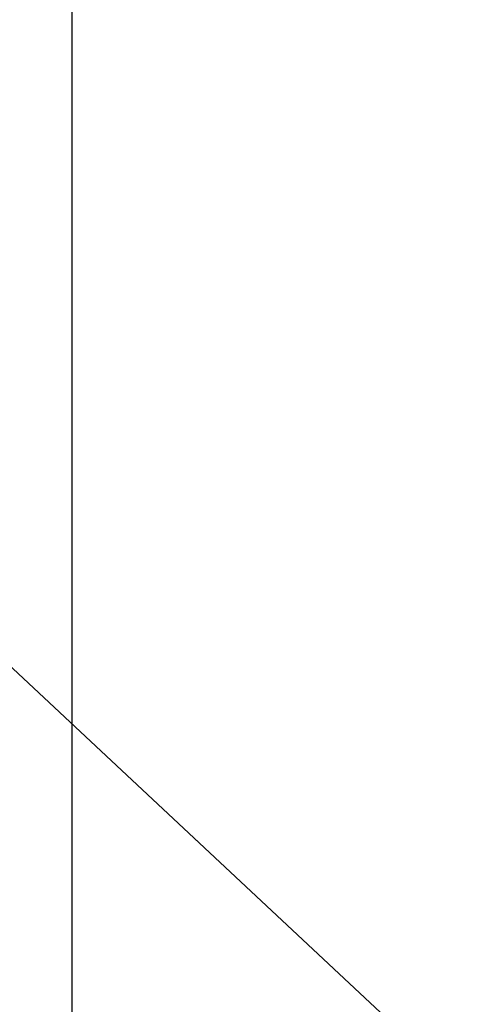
# Model space of a CAD drawing. Header units: millimetres. Extents: x -203 to 203, y 78 to 485.
# Tile 124 of 256: x -4.6571 to -4.5923, y 203.9585 to 204.1038. Entities that reach past the tile are written whole.
import ezdxf

# ---------------------------------------------------------------- set-up
doc = ezdxf.new("R2010")
doc.units = ezdxf.units.MM
doc.layers.add('Layer 01', color=18, linetype='Continuous', true_color=0x000000)

# ---------------------------------------------------------------- blocks, each defined once
blk = doc.blocks.new('10CP311BZ')
at = {"layer": 'Layer 01'}
for p, q in [((-3.22496, 1.62245, 8.9632), (-3.22496, 10.51387, 8.9632)), ((-3.38505, 8.28532, 9.35078), (-2.35445, 9.22682, 9.35078))]:
    blk.add_line(p, q, dxfattribs=at)
at = {"layer": 'Layer 01', "extrusion": (-0.572061, 0.707107, 0.415627)}
blk.add_rational_spline([(-5.99472, 11.06816, -8.00396), (-6.44466, 10.50607, -7.66696), (-6.86466, 9.94666, -7.29332), (-7.25174, 9.3939, -6.88566)], [1, 0.997636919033, 0.997636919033, 1], degree=3, dxfattribs=at)
at = {"layer": 'Layer 01'}
blk.add_open_spline([(-3.21455, 8.28532, 8.96783), (-2.70818, 8.83961, 9.19328), (-2.20181, 9.3939, 9.41873)], degree=2, dxfattribs=at)
blk = doc.blocks.new('CT311ABINT')
at = {"layer": 'Layer 01', "extrusion": (-0.163786, -0.984093, 0.068814), "rotation": 0.6561814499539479}
blk.add_blockref('10CP311BZ', (-41.932, 85.8147, -246.62398), dxfattribs=at)

msp = doc.modelspace()

# ---------------------------------------------------------------- block references
at = {"layer": 'Layer 01', "extrusion": (0, -1, 0)}
msp.add_blockref('CT311ABINT', (0, -17.71698, -281.71698), dxfattribs=at)

doc.saveas('drawing.dxf')
